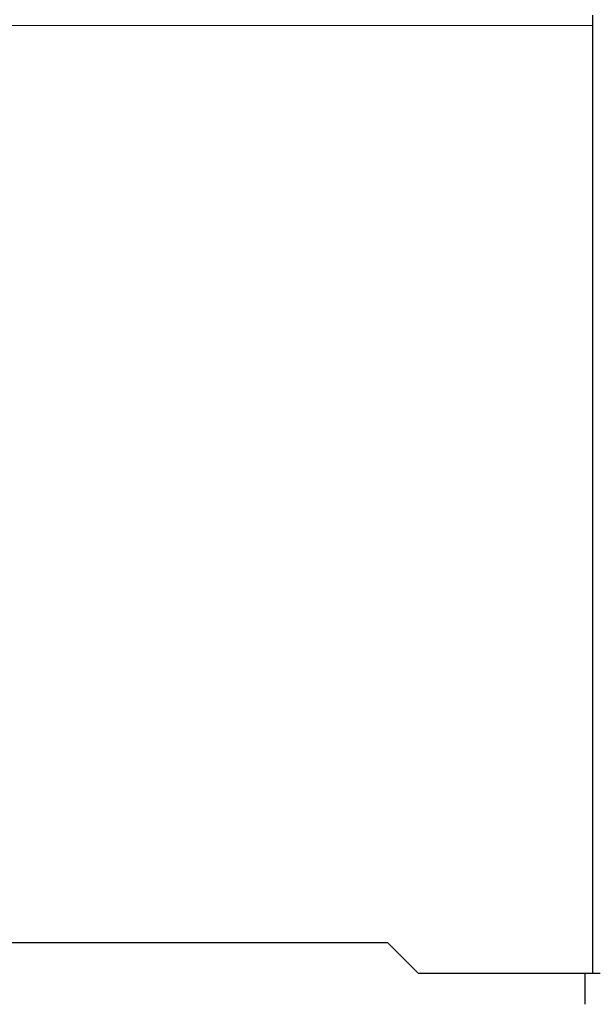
# Model space of a CAD drawing. Header units: inches. Extents: x 0 to 29700, y -16 to 21000.
# Tile 254 of 256: x 15322 to 15699, y 9332 to 9974. Entities that reach past the tile are written whole.
import ezdxf

# ---------------------------------------------------------------- set-up
doc = ezdxf.new("R2010")
doc.units = ezdxf.units.IN
doc.layers.add('254', color=7, linetype='Continuous', true_color=0xffffff)

msp = doc.modelspace()

# ---------------------------------------------------------------- linework, layer by layer
at = {"layer": '254', "color": 2, "linetype": 'Continuous', "lineweight": 25}
for p, q in [((15696.118, 9976.749), (15696.118, 9351.749)), ((15562.618, 9371.749), (15036.6, 9371.749)), ((15582.618, 9351.749), (15562.618, 9371.749)), ((15696.118, 9351.749), (15582.618, 9351.749)), ((15691.118, 9351.749), (15691.118, 9331.749)), ((15701.118, 9351.749), (15696.118, 9351.749))]:
    msp.add_line(p, q, dxfattribs=at)
at = {"layer": '254', "color": 110, "linetype": 'Continuous', "lineweight": 13}
msp.add_line((14139.118, 9970.046), (15696.118, 9970.046), dxfattribs=at)

doc.saveas('drawing.dxf')
